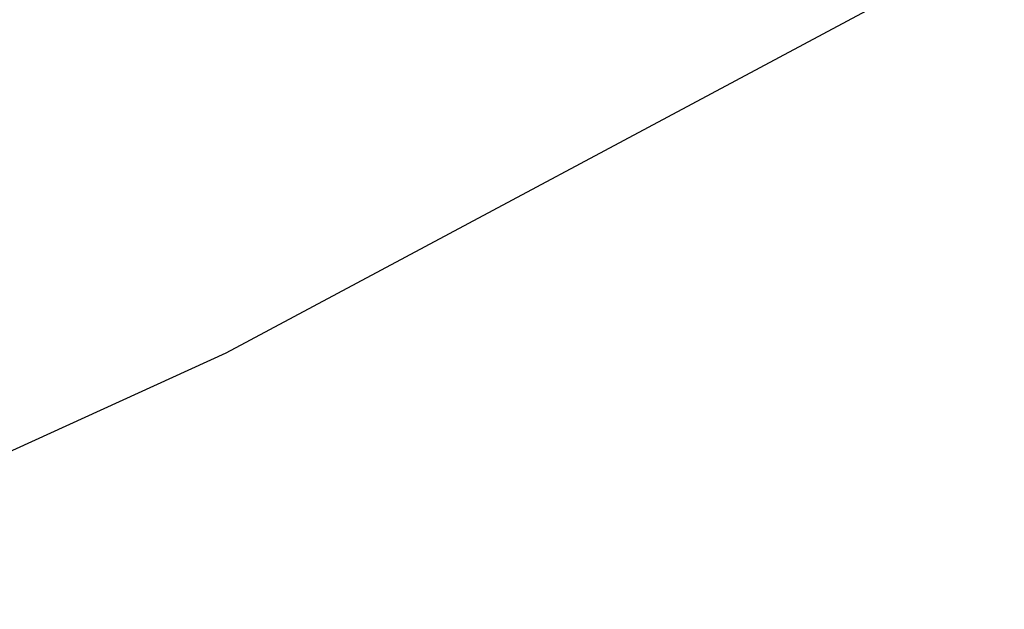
# Model space of a CAD drawing. Extents: x 1620613 to 1693141, y 557269 to 607790.
# Tile 154 of 256: x 1620817.839 to 1620819.08, y 607272.758 to 607273.501. Entities that reach past the tile are written whole.
import ezdxf

# ---------------------------------------------------------------- set-up
doc = ezdxf.new("R2010")
doc.units = 0
doc.header["$LTSCALE"] = 10
doc.header["$MEASUREMENT"] = 0
doc.linetypes.add('DGN Style 2', pattern=[7.346996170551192, 4.408197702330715, -2.938798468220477])
doc.linetypes.add('DGN Style 3', pattern=[10.28579463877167, 7.346996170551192, -2.938798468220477])
for name, color, linetype, lineweight in [('BD_X_Building', 241, 'Continuous', 0), ('DT_X_Contour_Major', 132, 'DGN Style 3', 30), ('DT_X_Contour_Minor', 136, 'DGN Style 3', 0), ('SV_X_Top_of_Bank', 97, 'DGN Style 2', 0)]:
    doc.layers.add(name, color=color, linetype=linetype, lineweight=lineweight)

# ---------------------------------------------------------------- blocks, each defined once
blk = doc.blocks.new('*U1004')
at = {"layer": 'DT_X_Contour_Major', "elevation": 1.400041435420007, "flags": 128}
blk.add_lwpolyline([(-21.93976150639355, 52.43080084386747), (-24.55939365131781, 50.56623233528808), (-25.07324931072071, 50.20075540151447), (-25.49211679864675, 49.90342538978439), (-25.81599611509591, 49.67424229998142), (-26.04488725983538, 49.51320613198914), (-26.5286127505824, 49.17463891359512), (-26.86069815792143, 48.89643813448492), (-27.49416026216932, 48.31576121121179), (-28.42899906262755, 47.43260814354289), (-29.66521455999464, 46.24697893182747), (-33.36362481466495, 42.68199950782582), (-34.63789799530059, 41.43113654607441), (-35.6869098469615, 40.35228222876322), (-36.51066036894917, 39.44543655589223), (-37.10914956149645, 38.71059952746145), (-39.37648935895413, 35.68271356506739), (-39.14461140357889, 34.72440318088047), (-39.11748551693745, 34.53703988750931), (-39.13548412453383, 34.38565445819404), (-39.19860722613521, 34.270246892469), (-39.30685482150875, 34.19081719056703), (-39.65568106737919, 34.02697513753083), (-39.80547600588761, 33.95399467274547), (-39.99324113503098, 33.85793481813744), (-40.21897645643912, 33.73879557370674), (-40.48268196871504, 33.59657693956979), (-41.23652359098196, 33.18655472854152), (-41.48677899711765, 33.04911515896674), (-41.67216399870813, 32.94431310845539), (-41.79267859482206, 32.87214857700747), (-41.8483227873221, 32.83262156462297), (-41.91021342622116, 32.77073289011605), (-41.93535763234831, 32.74787348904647), (-41.9643722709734, 32.72571179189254), (-41.99725734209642, 32.704247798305), (-42.03401284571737, 32.68348150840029), (-42.13718809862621, 32.62903500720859), (-42.17056614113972, 32.6109156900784), (-42.19331882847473, 32.59739261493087), (-42.20544616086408, 32.58846578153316), (-42.20694813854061, 32.58413519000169), (-42.19678627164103, 32.57871526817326), (-42.24759114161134, 32.55830200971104), (-42.40762715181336, 32.50112717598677), (-42.67689430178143, 32.40719076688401), (-43.05539259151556, 32.27649278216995), (-44.2103628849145, 31.87894938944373), (-44.59880446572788, 31.7446870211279), (-44.89790148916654, 31.64005746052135), (-45.107653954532, 31.5650607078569), (-45.22806186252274, 31.51969676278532), (-45.43002354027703, 31.43823665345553), (-45.49723870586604, 31.41096942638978), (-45.5474129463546, 31.39026282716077), (-45.58054626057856, 31.37611685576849), (-45.59663864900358, 31.36853151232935), (-45.61683045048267, 31.35705143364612), (-45.64332445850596, 31.34364673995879), (-45.70766263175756, 31.31204271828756), (-45.80984497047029, 31.26223936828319), (-45.94987147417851, 31.1942366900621), (-46.37373437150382, 30.98863044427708), (-46.60722330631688, 30.88066116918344), (-46.98979293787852, 30.71095802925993), (-47.52144326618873, 30.47952102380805), (-48.2021742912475, 30.18635015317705), (-50.21623128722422, 29.32224934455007), (-51.00338110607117, 28.98437580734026), (-51.85428781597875, 28.61883080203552), (-52.76895141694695, 28.22561432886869), (-53.7473719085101, 27.80472638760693), (-56.44150240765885, 26.64546325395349), (-57.53962421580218, 26.16893911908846), (-58.81339176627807, 25.60881406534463), (-60.26280505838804, 24.96508809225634), (-61.88786409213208, 24.23776120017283), (-66.45554917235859, 22.18675492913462), (-68.09062899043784, 21.45315311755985), (-69.57010463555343, 20.7906023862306), (-70.89397610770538, 20.1991027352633), (-72.06224340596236, 19.67865416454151), (-74.97015063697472, 18.38552608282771), (-76.15826667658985, 17.85616739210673), (-77.54168437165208, 17.23793738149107), (-79.12040372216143, 16.53083605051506), (-80.89442472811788, 15.73486339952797), (-85.88554961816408, 13.49377457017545), (-87.62136641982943, 12.71386338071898), (-89.0854731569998, 12.05494643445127), (-90.27786982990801, 11.51702373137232), (-91.19855643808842, 11.10009527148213), (-93.29144064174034, 10.1496117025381), (-94.07535680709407, 9.793956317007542), (-94.85744215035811, 9.439852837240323), (-95.6376966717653, 9.08730126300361), (-96.4161203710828, 8.736301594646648), (-98.48947580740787, 7.802371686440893), (-99.23885750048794, 7.464915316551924), (-99.93198600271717, 7.152993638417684), (-100.5688613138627, 6.866606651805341), (-101.1494834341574, 6.605754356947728), (-102.6228048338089, 5.94419449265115), (-103.1514858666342, 5.705517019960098), (-103.6325379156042, 5.485654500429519), (-104.065960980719, 5.284606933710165), (-104.4517550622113, 5.102374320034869), (-105.4170339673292, 4.641507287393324), (-105.7694686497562, 4.47372590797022), (-106.1028135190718, 4.316032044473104), (-106.4170685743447, 4.168425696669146), (-106.7122338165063, 4.030906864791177), (-107.4738880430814, 3.677640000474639), (-107.7785452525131, 3.536887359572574), (-108.1212762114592, 3.379579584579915), (-108.502080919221, 3.205716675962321), (-108.9209593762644, 3.015298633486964), (-110.0887335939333, 2.485443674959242), (-110.4712485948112, 2.312849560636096), (-110.7429629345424, 2.192458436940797), (-110.9038766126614, 2.124270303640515), (-110.9539896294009, 2.108285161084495), (-110.9398901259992, 2.13526210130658), (-110.9489432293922, 2.137609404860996), (-110.9866771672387, 2.124418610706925), (-111.0530919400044, 2.095689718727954), (-111.1481875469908, 2.05142272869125), (-111.4400169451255, 1.912659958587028), (-111.5377982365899, 1.866876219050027), (-111.612270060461, 1.833597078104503), (-111.6634324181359, 1.812822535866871), (-111.6912853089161, 1.804552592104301), (-111.7344803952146, 1.799172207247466), (-111.762095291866, 1.790682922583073), (-111.8125436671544, 1.769250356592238), (-111.885825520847, 1.734874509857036), (-111.9819408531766, 1.687555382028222), (-112.2686930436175, 1.544113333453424), (-112.3985299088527, 1.479032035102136), (-112.5729763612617, 1.391369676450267), (-112.7920324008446, 1.281126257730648), (-113.0556980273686, 1.148301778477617), (-114.3902266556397, 0.4757650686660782), (-114.7635977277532, -0.3447833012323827), (-114.8748791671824, -0.5615521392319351), (-115.048707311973, -0.8601950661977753), (-115.2850821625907, -1.240712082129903), (-115.5840037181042, -1.703103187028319), (-116.4645234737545, -3.045311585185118), (-116.8413496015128, -3.571592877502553), (-117.3114381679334, -4.14378045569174), (-117.8747891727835, -4.761874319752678), (-118.5314026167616, -5.425874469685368), (-120.4067217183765, -7.257749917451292), (-121.1277644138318, -7.920910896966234), (-121.8844031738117, -8.536487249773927), (-122.6766379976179, -9.104478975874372), (-123.5044688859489, -9.624886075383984), (-125.7594793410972, -10.94919217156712), (-126.6775372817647, -11.49014861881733), (-127.7404532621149, -12.11978838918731), (-128.9482272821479, -12.83811148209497), (-130.3008593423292, -13.64511789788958), (-134.101022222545, -15.91537943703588), (-135.3573783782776, -16.66637514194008), (-136.276324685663, -17.21666610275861), (-136.8578611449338, -17.56625231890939), (-137.1019877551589, -17.71513379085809), (-137.5155896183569, -17.98126051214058), (-138.0021783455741, -18.29434967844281), (-139.7976898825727, -19.44964814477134), (-142.9226688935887, -21.46037510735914), (-144.2252609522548, -22.26990701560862), (-145.7893028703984, -23.19045751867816), (-147.6147946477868, -24.22202661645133), (-149.7017362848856, -25.36461430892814), (-155.6155137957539, -28.55953961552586), (-157.5561379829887, -29.60797401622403), (-158.9426774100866, -30.35708323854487), (-159.7751320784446, -30.80686728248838), (-160.0535019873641, -30.95732614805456), (-160.0570420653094, -30.95944955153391), (-160.0854222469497, -30.97484128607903), (-160.1679077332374, -31.01942393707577), (-160.3044985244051, -31.09319750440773), (-161.5113554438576, -31.74477505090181), (-161.6256752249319, -31.79949204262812), (-161.6474569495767, -31.80970840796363), (-161.6638079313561, -31.81690736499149), (-161.6747281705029, -31.82108891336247), (-161.6802176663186, -31.8222530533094), (-161.6876153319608, -31.82133421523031), (-161.9299380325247, -31.95611541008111), (-162.6513578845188, -32.3611481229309), (-163.8518748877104, -33.03643235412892), (-165.5314890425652, -33.98196810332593), (-170.6492563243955, -36.86373212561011), (-172.5723847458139, -37.9128201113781), (-174.5034445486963, -38.89876105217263), (-176.4424357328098, -39.82155494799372), (-178.3893582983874, -40.68120179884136), (-183.5917269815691, -42.88939734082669), (-185.3273554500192, -43.62527062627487), (-186.6324643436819, -44.17674382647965), (-187.5070536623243, -44.54381694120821), (-187.9511234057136, -44.72648997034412), (-188.5612832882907, -44.96775126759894), (-188.7629008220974, -45.04776677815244), (-188.9101335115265, -45.10686733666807), (-189.0029813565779, -45.1450529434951), (-189.0414443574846, -45.16232359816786), (-189.0714992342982, -45.18049207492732), (-189.63210551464, -45.52159093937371), (-190.315957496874, -45.93774475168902), (-191.2688420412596, -46.51763481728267), (-196.3433792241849, -49.60583971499), (-202.8910931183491, -52.39049943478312), (-204.1230099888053, -52.91439581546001), (-205.0125975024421, -53.29265936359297), (-205.5598556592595, -53.52529007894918), (-205.7647844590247, -53.61228796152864), (-205.9841149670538, -53.70441025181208), (-206.304465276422, -53.83896245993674), (-207.5183382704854, -54.3488083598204), (-209.6463221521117, -55.24259532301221), (-210.5580805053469, -55.61734610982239), (-211.697367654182, -56.07125824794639), (-213.0641835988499, -56.60433173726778), (-214.6585283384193, -57.21656657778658), (-219.2134860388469, -58.95474128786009), (-220.7191495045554, -59.52947263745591), (-221.8199216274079, -59.95003565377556), (-222.5158024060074, -60.21643033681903), (-222.806791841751, -60.32865668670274), (-223.0429085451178, -60.42236917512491), (-223.366670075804, -60.54776194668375), (-224.1608671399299, -60.85365589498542), (-225.4254997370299, -61.34005101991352), (-227.1605678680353, -62.00694732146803), (-232.4146635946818, -64.02600569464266), (-234.3447776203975, -64.77087480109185), (-236.194547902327, -65.49118834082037), (-237.9639744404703, -66.18694631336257), (-239.6530572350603, -66.85814871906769), (-244.0501530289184, -68.61528104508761), (-245.5468302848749, -69.21262640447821), (-246.7390402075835, -69.6868132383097), (-247.6267827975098, -70.03784154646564), (-248.2100580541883, -70.26571132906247), (-249.3595022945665, -70.70915271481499), (-249.8617549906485, -70.88904846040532), (-250.5064298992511, -71.09615465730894), (-251.2935270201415, -71.33047130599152), (-252.2230463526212, -71.59199840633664), (-254.8916608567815, -72.32568460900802), (-255.9925903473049, -72.5987218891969), (-257.2939179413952, -72.8675690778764), (-258.7956436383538, -73.13222617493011), (-260.4977674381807, -73.39269318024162), (-265.3039617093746, -74.08168507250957), (-266.1266109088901, -74.56554924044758), (-264.9899128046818, -75.5003978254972), (-261.8938673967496, -76.8862308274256), (-256.8384746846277, -78.72304824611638), (-240.7449643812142, -84.22254058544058), (-235.4237471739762, -86.00029451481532), (-231.5302282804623, -87.20893704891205), (-229.0644077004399, -87.84846818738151), (-228.0262854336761, -87.91888793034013), (-227.1615571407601, -87.34785871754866), (-226.6587336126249, -87.28293034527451), (-225.7988092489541, -87.5164171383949), (-224.581784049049, -88.04831909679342), (-223.0076580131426, -88.87863622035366), (-218.3338541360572, -91.49070210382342), (-216.7270128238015, -92.33611458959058), (-215.4118417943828, -92.91330263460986), (-214.3883410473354, -93.22226623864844), (-213.6565105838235, -93.26300540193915), (-212.0938563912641, -93.0140105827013), (-211.4662516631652, -92.86694058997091), (-210.755428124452, -92.61247672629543), (-209.9613857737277, -92.25061899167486), (-209.0841246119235, -91.78136738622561), (-206.6338030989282, -90.38683794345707), (-205.8058606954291, -89.91874913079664), (-205.159774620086, -89.56037977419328), (-204.6955448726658, -89.31172987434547), (-204.4131714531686, -89.17279943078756), (-203.9026507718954, -88.9486108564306), (-203.5535843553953, -88.8066317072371), (-202.8892756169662, -88.54883569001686), (-201.9097245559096, -88.17522280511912), (-200.6149311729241, -87.68579305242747), (-196.7418257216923, -86.22622455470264), (-195.355017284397, -85.68387052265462), (-194.0994210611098, -85.15148479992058), (-192.9750370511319, -84.62906738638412), (-191.9818652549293, -84.11661828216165), (-189.5083567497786, -82.76337841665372), (-188.5476012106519, -82.26692584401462), (-187.5204659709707, -81.79249802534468), (-186.4269510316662, -81.34009496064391), (-185.2670563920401, -80.90971665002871), (-182.085497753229, -79.79140749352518), (-181.0110235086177, -79.41236451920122), (-180.1737697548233, -79.11396746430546), (-179.5737364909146, -78.89621632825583), (-179.21092371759, -78.759111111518), (-178.5597169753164, -78.50102509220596), (-178.274725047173, -78.3896349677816), (-177.9081543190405, -78.24902910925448), (-177.4600047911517, -78.07920751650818), (-176.9302764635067, -77.88017018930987), (-175.408895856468, -77.31044967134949), (-174.5538751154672, -76.98286888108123), (-173.1298483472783, -76.42741689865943), (-171.1368155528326, -75.64409372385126), (-168.5747767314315, -74.63289935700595), (-160.9839985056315, -71.63255278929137), (-158.4766794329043, -70.64185147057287), (-156.6478058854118, -69.92000744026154), (-155.4973778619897, -69.46702069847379), (-155.0253953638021, -69.28289124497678), (-154.6713694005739, -69.15035575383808), (-154.5121142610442, -69.0797579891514), (-154.2998683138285, -68.96736631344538), (-154.0346315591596, -68.81318072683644), (-153.7164039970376, -68.61720122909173), (-152.7971427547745, -68.0388640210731), (-152.4399201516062, -67.82467224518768), (-152.0576982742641, -67.61584982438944), (-151.6504771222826, -67.41239675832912), (-151.2182566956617, -67.21431304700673), (-150.0323365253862, -66.69324895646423), (-149.3015528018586, -66.38509097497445), (-147.9986417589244, -65.85141509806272), (-146.1236033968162, -65.09222132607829), (-143.6764377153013, -64.10750965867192), (-136.3878261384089, -61.18092135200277), (-133.9313332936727, -60.20287306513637), (-132.028313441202, -59.46366943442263), (-130.6787665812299, -58.96331045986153), (-129.8826927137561, -58.70179614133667), (-128.497793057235, -58.32288416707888), (-128.0267585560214, -58.18077637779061), (-127.6523297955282, -58.03863699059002), (-127.3745067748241, -57.89646600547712), (-127.1932894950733, -57.75426342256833), (-126.5730222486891, -57.09057764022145), (-125.4518074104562, -56.28434362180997), (-125.2397673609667, -56.13298969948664), (-125.0841678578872, -56.02445679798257), (-124.9850089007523, -55.95874491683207), (-124.9422904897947, -55.93585405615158), (-124.9036287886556, -55.93190645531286), (-124.8623317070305, -55.92013990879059), (-124.7674367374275, -55.88780096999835), (-124.6189438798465, -55.83488963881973), (-124.4168531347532, -55.76140591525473), (-123.8064806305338, -55.53801946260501), (-123.6182173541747, -55.46776073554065), (-123.5112069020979, -55.42452439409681), (-123.4854492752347, -55.40831043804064), (-123.5409444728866, -55.41911886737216), (-123.7972687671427, -55.48397119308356), (-123.8427438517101, -55.48782075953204), (-123.786925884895, -55.45073021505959), (-123.6298148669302, -55.37269955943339), (-123.3714107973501, -55.25372879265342), (-122.5472758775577, -54.88188659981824), (-122.2488896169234, -54.74987128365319), (-121.971832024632, -54.6327069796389), (-121.7161031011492, -54.53039368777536), (-121.4817028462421, -54.44293140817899), (-120.8850737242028, -54.22950001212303), (-120.6556228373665, -54.14126993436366), (-120.414742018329, -54.03665324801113), (-120.1624312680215, -53.91564995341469), (-119.8986905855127, -53.77826005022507), (-119.1801421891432, -53.3900381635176), (-118.9409370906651, -53.26113986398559), (-118.7622330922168, -53.16561138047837), (-118.6440301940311, -53.10345271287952), (-118.5863283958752, -53.07466386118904), (-118.5131250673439, -53.04238667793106), (-118.4701447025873, -53.02354976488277), (-118.3961061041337, -52.99124691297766), (-118.2910092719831, -52.94547812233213), (-117.7503630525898, -52.71032952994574), (-117.6174472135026, -52.65230406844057), (-117.522068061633, -52.61016308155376), (-117.4642255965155, -52.58390656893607), (-117.4439198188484, -52.57353453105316), (-117.4398199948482, -52.56705506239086), (-117.3827222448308, -52.54133328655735), (-117.2145038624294, -52.46902756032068), (-116.9351648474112, -52.35013788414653), (-116.5447051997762, -52.18466425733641), (-115.3553186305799, -51.68128931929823), (-114.8990938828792, -51.48572081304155), (-114.4224595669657, -51.27654649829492), (-113.9254156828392, -51.0537663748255), (-113.4079622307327, -50.81738044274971), (-112.0008735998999, -50.16887687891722), (-111.4547230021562, -49.91842484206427), (-110.8715876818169, -49.65344640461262), (-110.2514676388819, -49.37394156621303), (-109.5943628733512, -49.07991032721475), (-107.7927705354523, -48.27645848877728), (-107.090655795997, -47.96398079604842), (-106.3355058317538, -47.62913659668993), (-105.5273206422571, -47.27192589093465), (-104.6661002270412, -46.89234867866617), (-102.2987988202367, -45.85032077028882), (-101.2714422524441, -45.39665554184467), (-99.96484860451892, -44.81718078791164), (-98.37901787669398, -44.11189650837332), (-96.51395006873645, -43.28080270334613), (-91.16811980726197, -40.89680652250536), (-89.26102584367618, -40.0453804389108), (-87.54911664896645, -39.27909932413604), (-86.0323922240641, -38.59796317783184), (-84.71085256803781, -38.00197200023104), (-81.44699317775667, -36.52618881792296), (-80.293932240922, -36.00492454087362), (-79.28264397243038, -35.54796909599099), (-78.41312837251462, -35.1553224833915), (-77.68538544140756, -34.82698470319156), (-75.93376785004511, -34.03716239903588), (-75.10988197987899, -33.6668916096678), (-73.95193756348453, -33.14844596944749), (-72.45993460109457, -32.48182547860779), (-70.63387309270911, -31.66703013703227), (-65.31896434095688, -29.29667609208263), (-63.50355186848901, -28.48642948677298), (-62.04349601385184, -27.83345520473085), (-60.93879677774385, -27.33775324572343), (-60.18945415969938, -26.99932360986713), (-58.66501600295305, -26.30654101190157), (-58.14795203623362, -26.07113343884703), (-57.74008875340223, -25.88449766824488), (-57.44142615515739, -25.74663369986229), (-57.25196424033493, -25.65754153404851), (-56.89233338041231, -25.48499149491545), (-56.73431448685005, -25.40837477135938), (-56.52998095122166, -25.30793713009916), (-56.27933277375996, -25.18367857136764), (-55.98236995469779, -25.03559909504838), (-55.12871624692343, -24.60895926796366), (-54.8021015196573, -24.44762802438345), (-54.46249761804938, -24.28361416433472), (-54.10990454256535, -24.11691768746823), (-53.74432229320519, -23.94753859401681), (-52.75211739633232, -23.49228418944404), (-52.42637755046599, -23.34355442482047), (-52.19331168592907, -23.2388059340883), (-52.05291980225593, -23.17803871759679), (-52.00520189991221, -23.1612527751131), (-52.00151946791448, -23.17513196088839), (-51.98305213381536, -23.17130073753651), (-51.93041195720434, -23.14939767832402), (-51.84359893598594, -23.10942278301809), (-51.7226130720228, -23.05137605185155), (-51.35442030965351, -22.87248898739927), (-51.18149440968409, -22.78856505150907), (-50.93886128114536, -22.67095854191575), (-50.62652092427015, -22.51966945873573), (-50.24447333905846, -22.3346978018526), (-49.13273680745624, -21.79652995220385), (-48.77037147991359, -21.6214448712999), (-48.51707789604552, -21.49981551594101), (-48.37285605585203, -21.43164188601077), (-48.33770595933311, -21.41692398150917), (-48.38940136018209, -21.44895053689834), (-48.3976456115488, -21.45544617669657), (-48.38360681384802, -21.4509131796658), (-48.34728496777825, -21.43535154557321), (-48.28868007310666, -21.40876127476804), (-48.10268962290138, -21.32314903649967), (-48.03213329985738, -21.30118519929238), (-47.95995716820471, -21.29950286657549), (-47.88616122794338, -21.31810203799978), (-47.81074547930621, -21.35698271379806), (-47.45502576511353, -21.58574937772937), (-45.55152152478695, -20.24910547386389), (-45.08505867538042, -19.82915585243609), (-44.50145765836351, -19.14215437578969), (-43.80071847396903, -18.18810104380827), (-42.98284112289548, -16.96699585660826), (-40.64565062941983, -13.35464621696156), (-39.77070517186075, -12.12359074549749), (-38.89876166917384, -11.13968656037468), (-38.02982012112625, -10.40293366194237), (-37.16388052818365, -9.913332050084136), (-34.85871088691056, -8.937262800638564), (-34.08547835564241, -8.609855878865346), (-32.86025377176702, -8.091063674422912), (-32.50081392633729, -7.93886742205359), (-32.09393456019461, -7.67333186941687), (-31.14287634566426, -6.990872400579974), (-29.6476392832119, -5.891489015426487), (-27.60822337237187, -4.375181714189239), (-21.44420914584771, 0.2242029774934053), (-19.34036521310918, 1.7820458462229), (-17.65184408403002, 3.006035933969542), (-16.37864575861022, 3.896173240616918), (-15.52077023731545, 4.452457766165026), (-13.78686591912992, 5.490746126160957), (-13.19183777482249, 5.851244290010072), (-12.70718158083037, 6.154022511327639), (-12.33289733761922, 6.399080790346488), (-12.06898504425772, 6.586419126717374), (-11.51238152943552, 7.009028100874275), (-11.05634449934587, 7.306734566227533), (-10.10568604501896, 7.882897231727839), (-8.660406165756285, 8.737516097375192), (-6.720504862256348, 9.870591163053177), (-0.887939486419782, 13.26339960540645), (1.074877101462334, 14.40601187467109), (2.588902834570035, 15.28924235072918), (3.654137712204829, 15.91309103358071), (4.270581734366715, 16.27755792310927), (5.316044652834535, 16.90362723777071), (5.960527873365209, 17.29922631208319), (7.109880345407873, 18.01647154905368), (8.76410206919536, 19.05536294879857), (10.9231930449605, 20.41590051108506), (22.17697918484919, 27.51558351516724), (22.45916810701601, 27.57716344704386), (22.5727155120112, 27.45159017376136), (22.79241961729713, 27.04847895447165), (23.11828042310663, 26.36782978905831), (23.55029792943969, 25.40964267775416), (25.8140785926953, 20.2905142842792)], dxfattribs=at)

msp = doc.modelspace()

# ---------------------------------------------------------------- linework, layer by layer
at = {"layer": 'BD_X_Building', "extrusion": (-0.0872003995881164, -0.01757193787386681, 0.9960358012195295), "elevation": -150958.6532334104, "flags": 128}
msp.add_lwpolyline([(-275127.2193994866, 1702184.122064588), (-275127.2193994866, 1702158.994261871)], dxfattribs=at)
at = {"layer": 'SV_X_Top_of_Bank', "extrusion": (0.168901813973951, -0.4467975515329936, 0.8785465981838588), "elevation": 3356.978483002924, "flags": 128}
msp.add_lwpolyline([(1730947.770607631, -3965.265990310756), (1730946.805849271, -3964.96904812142), (1730946.663359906, -3964.804005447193), (1730941.67030618, -3965.055207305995), (1730939.350192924, -3965.361981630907), (1730937.749893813, -3967.172645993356), (1730926.574366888, -3968.532772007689), (1730874.446998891, -3968.466137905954), (1730864.586120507, -3969.339779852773), (1730855.732144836, -3969.748913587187), (1730845.815665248, -3968.420788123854), (1730844.088985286, -3969.592587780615), (1730838.536446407, -3969.077424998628), (1730833.231231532, -3969.713117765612)], dxfattribs=at)

# ---------------------------------------------------------------- block references
at = {"layer": 'DT_X_Contour_Minor', "transparency": 33554559}
msp.add_blockref('*U1004', (1621028.060791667, 607365.3311666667, 1050.599958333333), dxfattribs=at)

doc.saveas('drawing.dxf')
